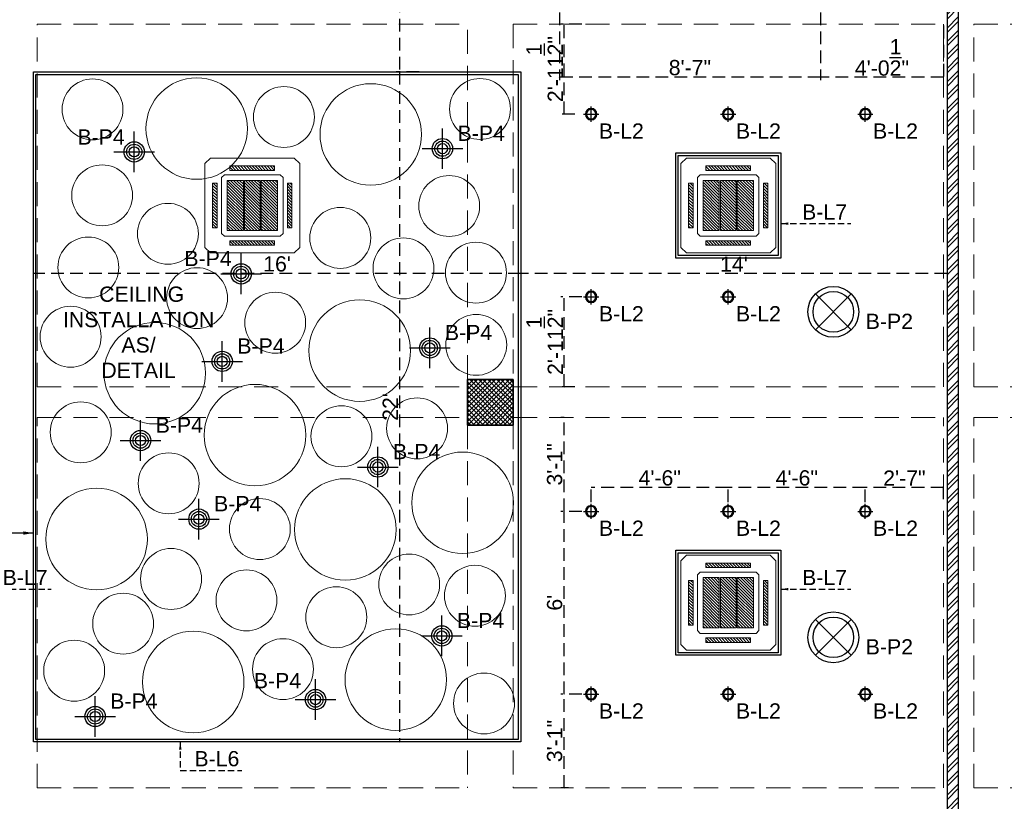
# Model space of a CAD drawing. Header units: inches. Extents: x 105152 to 158499, y 12149 to 30915.
# Tile 75 of 256: x 124861 to 125248, y 17566 to 17874. Entities that reach past the tile are written whole.
import ezdxf

# ---------------------------------------------------------------- set-up
doc = ezdxf.new("R2010")
doc.units = ezdxf.units.IN
doc.header["$MEASUREMENT"] = 0
doc.header["$PDMODE"] = 34
doc.linetypes.add('HIDDEN', pattern=[0.375, 0.25, -0.125])
for name, color, linetype, lineweight in [('-AC-EQUEPMENT', 1, 'Continuous', 20), ('PD_COLUMN', 2, 'Continuous', 60), ('PD_FURNITURE_FIX', 20, 'Continuous', 18), ('PD_HATCH', 45, 'Continuous', 9)]:
    doc.layers.add(name, color=color, linetype=linetype, lineweight=lineweight)
doc.layers.add('15w led', color=7, linetype='Continuous', true_color=0xe600e6)
for name, color, linetype in [('PD_025_TEXT', 61, 'Continuous'), ('PD_DIMENSION', 101, 'Continuous'), ('PD_LIGHTING', 23, 'Continuous')]:
    doc.layers.add(name, color=color, linetype=linetype)
doc.layers.add('PD_BASE', color=8, linetype='Continuous', transparency=0.5)
doc.styles.get("Standard").update_dxf_attribs({"font": 'arial.ttf', "height": 6})
doc.styles.add('style1', font='arial.ttf', dxfattribs={"height": 500})
doc.dimstyles.new('Copy of MONTY-1', dxfattribs={"dimtxt": 6, "dimasz": 6, "dimexe": 1.625, "dimexo": 9.125, "dimgap": 0.09, "dimtad": 0, "dimdec": 1, "dimzin": 0, "dimdsep": 46, "dimlunit": 4, "dimtxsty": 'Standard', "dimblk": 'OBLIQUE', "dimcen": 1.125, "dimadec": 0, "dimazin": 0, "dimtfac": 1, "dimtdec": 1, "dimtofl": 0, "dimtmove": 0, "dimatfit": 3, "dimfxl": 7, "dimfxlon": 1, "dimtolj": 1, "dimtzin": 0, "dimlwe": 15, "dimarcsym": 1})
doc.dimstyles.new('ISO-10', dxfattribs={"dimtxt": 6, "dimasz": 0.5, "dimexe": 1.25, "dimexo": 0.625, "dimtad": 1, "dimtoh": 1, "dimdec": 1, "dimlunit": 4, "dimtxsty": 'Standard', "dimblk": 'ARCHTICK', "dimcen": 2.5, "dimclrt": 3, "dimadec": 0, "dimazin": 0, "dimtfac": 1, "dimtdec": 1, "dimtmove": 1, "dimatfit": 3, "dimfxl": 1, "dimarcsym": 0})

# ---------------------------------------------------------------- blocks, each defined once
blk = doc.blocks.new('columns2')
at = {"layer": 'PD_HATCH', "lineweight": 5}
h = blk.add_hatch(dxfattribs=at)
h.set_pattern_fill('ANSI37', color=173, scale=20)
h.paths.add_polyline_path([(387, -250), (387, -268), (369, -268), (369, -250)])
h.paths.add_polyline_path([(18, 0), (18, -15), (0, -15), (0, 0)])
h.paths.add_polyline_path([(18, -828), (18, -813), (0, -813), (0, -828)])
h.paths.add_polyline_path([(201, -870), (186, -870), (186, -888), (201, -888)])
h.paths.add_polyline_path([(570, -870), (555, -870), (555, -888), (570, -888)])
h.paths.add_polyline_path([(754.5, -870), (739.5, -870), (739.5, -888), (754.5, -888)])
h.paths.add_polyline_path([(934.5, -870), (919.5, -870), (919.5, -888), (934.5, -888)])
h.paths.add_polyline_path([(385.5, -870), (370.5, -870), (370.5, -888), (385.5, -888)])
h.paths.add_polyline_path([(201, 42), (186, 42), (186, 60), (201, 60)])
h.paths.add_polyline_path([(387, -578), (387, -560), (369, -560), (369, -578)])
h.paths.add_polyline_path([(1116, -731.5), (1116, -716.5), (1098, -716.5), (1098, -731.5)])
h.paths.add_polyline_path([(1116, -111.5), (1116, -96.5), (1098, -96.5), (1098, -111.5)])
h.paths.add_polyline_path([(1116, -561.5), (1116, -576.5), (1098, -576.5), (1098, -561.5)])
h.paths.add_polyline_path([(1116, -251.5), (1116, -266.5), (1098, -266.5), (1098, -251.5)])
h.paths.add_polyline_path([(0, -731.5), (0, -716.5), (18, -716.5), (18, -731.5)])
h.paths.add_polyline_path([(0, -111.5), (0, -96.5), (18, -96.5), (18, -111.5)])
h.paths.add_polyline_path([(0, -406.5), (0, -421.5), (18, -421.5), (18, -406.5)])
h.paths.add_polyline_path([(0, -561.5), (0, -576.5), (18, -576.5), (18, -561.5)])
h.paths.add_polyline_path([(0, -251.5), (0, -266.5), (18, -266.5), (18, -251.5)])
h.paths.add_polyline_path([(993, -111.5), (993, -99.5), (984, -99.5), (984, -111.5)])
h.paths.add_polyline_path([(993, -189.5), (993, -201.5), (984, -201.5), (984, -189.5)])
h.paths.add_polyline_path([(903, -111.5), (903, -99.5), (912, -99.5), (912, -111.5)])
h.paths.add_polyline_path([(903, -189.5), (903, -201.5), (912, -201.5), (912, -189.5)])
h.paths.add_polyline_path([(75, -870), (60, -870), (60, -888), (75, -888)])
h.paths.add_polyline_path([(1116, -870), (1101, -870), (1101, -888), (1116, -888)])
h.paths.add_polyline_path([(75, 42), (60, 42), (60, 60), (75, 60)])
h.paths.add_polyline_path([(570, 42), (555, 42), (555, 60), (570, 60)])
h.paths.add_polyline_path([(754.5, 42), (739.5, 42), (739.5, 60), (754.5, 60)])
h.paths.add_polyline_path([(934.5, 42), (919.5, 42), (919.5, 60), (934.5, 60)])
h.paths.add_polyline_path([(385.5, 42), (370.5, 42), (370.5, 60), (385.5, 60)])
h.paths.add_polyline_path([(1116, 42), (1101, 42), (1101, 60), (1116, 60)])
h.paths.add_polyline_path([(738, -250), (738, -268), (756, -268), (756, -250)])
h.paths.add_polyline_path([(756, -578), (756, -560), (738, -560), (738, -578)])
at = {"layer": 'PD_COLUMN', "color": 173, "lineweight": 5}
blk.add_lwpolyline([(387, -578), (387, -560), (369, -560), (369, -578)], close=True, dxfattribs=at)
at = {"layer": 'PD_HATCH', "color": 173, "linetype": 'HIDDEN', "lineweight": 5, "ltscale": 38}
for p, q in [((199.5, -563), (199.5, -420)), ((199.5, -420), (369, -420)), ((369, -560), (369, -420)), ((387, -420), (556.5, -420)), ((387, -420), (387, -560)), ((556.5, -563), (556.5, -420)), ((568.5, -563), (568.5, -420)), ((568.5, -420), (738, -420)), ((199.5, -563), (369, -563)), ((387, -563), (556.5, -563)), ((568.5, -563), (738, -563)), ((199.5, -721), (199.5, -575)), ((199.5, -575), (369, -575)), ((387, -575), (556.5, -575)), ((556.5, -721), (556.5, -575)), ((568.5, -721), (568.5, -575)), ((568.5, -575), (738, -575)), ((369, -578), (369, -721)), ((387, -578), (387, -721)), ((199.5, -721), (369, -721)), ((387, -721), (556.5, -721)), ((568.5, -721), (738, -721))]:
    blk.add_line(p, q, dxfattribs=at)
blk = doc.blocks.new('dgdg')
h = blk.add_hatch()
h.set_pattern_fill('ANSI31', color=256, scale=150)
h.paths.add_polyline_path([(-20, -226), (-60, -226), (-60, -626), (-20, -626)])
h.paths.add_polyline_path([(-175, -71), (-575, -71), (-575, -111), (-175, -111)])
h.paths.add_polyline_path([(-690, -226), (-730, -226), (-730, -626), (-690, -626)])
h.paths.add_polyline_path([(-175, -741), (-575, -741), (-575, -781), (-175, -781)])
h = blk.add_hatch()
h.set_pattern_fill('ANSI31', color=256, scale=150)
h.set_pattern_definition([(45, (17390.127, 13433.387), (-13.258252, 13.258252), [])])
h.paths.add_polyline_path([(-455, -651), (-600, -651), (-600, -201), (-455, -201)])
h.paths.add_polyline_path([(-295, -201), (-150, -201), (-150, -651), (-295, -651)])
h.paths.add_polyline_path([(-305, -651), (-445, -651), (-445, -201), (-305, -201)])
for points in [[(-750, -1), (0, -1), (50, -51), (50, -801), (0, -851), (-750, -851), (-800, -801), (-800, -51)], [(-575, -71), (-175, -71), (-175, -111), (-575, -111)], [(-625, -151), (-125, -151), (-100, -176), (-100, -676), (-125, -701), (-625, -701), (-650, -676), (-650, -176)], [(-690, -626), (-690, -226), (-730, -226), (-730, -626)], [(-60, -626), (-60, -226), (-20, -226), (-20, -626)], [(-575, -781), (-175, -781), (-175, -741), (-575, -741)]]:
    blk.add_lwpolyline(points, close=True)
for points in [[(-455, -651), (-600, -651), (-600, -201), (-455, -201), (-455, -651)], [(-305, -651), (-445, -651), (-445, -201), (-305, -201), (-305, -651)], [(-295, -201), (-150, -201), (-150, -651), (-295, -651), (-295, -201)]]:
    blk.add_lwpolyline(points)
blk = doc.blocks.new('ight 18w')
at = {"lineweight": 25}
for p, q in [((6, 0), (-6, 0)), ((0, 6), (0, -6))]:
    blk.add_line(p, q, dxfattribs=at)
for radius in [4.5, 3.75]:
    blk.add_circle((0, 0), radius, dxfattribs=at)
blk = doc.blocks.new('LGIHT46E')
for p, q in [((7.07, 7.07), (-7.07, -7.07)), ((-7.07, 7.07), (7.07, -7.07))]:
    blk.add_line(p, q)
for radius in [10, 8]:
    blk.add_circle((0, 0), radius)
blk = doc.blocks.new('PENDATJT3')
for p, q in [((0, -8), (0, 8)), ((-8, 0), (8, 0))]:
    blk.add_line(p, q)
for radius in [4, 3, 2]:
    blk.add_circle((0, 0), radius)
blk = doc.blocks.new('_ArchTick')
at = {"color": 0, "linetype": 'ByBlock', "const_width": 0.15}
blk.add_lwpolyline([(-0.5, -0.5), (0.5, 0.5)], dxfattribs=at)
blk = doc.blocks.new('*D229')
at = {"layer": 'Defpoints', "color": 0, "ltscale": 20, "transparency": 16777216}
for p in [(125075.05, 17608.43), (125082.74, 17608.43), (125077.43, 17571.43)]:
    blk.add_point(p, dxfattribs=at)
at = {"layer": 'PD_DIMENSION', "color": 0, "linetype": 'HIDDEN', "lineweight": -2, "ltscale": 20, "transparency": 16777216}
for p, q in [((125082.12, 17608.43), (125073.8, 17608.43)), ((125075.05, 17571.43), (125075.05, 17608.43)), ((125076.8, 17571.43), (125073.8, 17571.43))]:
    blk.add_line(p, q, dxfattribs=at)
at = {"layer": 'PD_DIMENSION', "color": 0, "lineweight": -2, "ltscale": 20, "transparency": 16777216, "xscale": 0.5, "yscale": 0.5, "zscale": 0.5}
for p, rotation in [((125075.05, 17608.43), 90), ((125075.05, 17571.43), 270)]:
    blk.add_blockref('_ArchTick', p, dxfattribs=dict(at, rotation=rotation))
at = {"layer": 'PD_DIMENSION', "color": 3, "ltscale": 20, "transparency": 16777216, "insert": (125071.36, 17589.93), "char_height": 6, "attachment_point": 5, "rotation": 90}
blk.add_mtext('3\'-1"', dxfattribs=at)
blk = doc.blocks.new('*D230')
at = {"layer": 'Defpoints', "color": 0, "ltscale": 20, "transparency": 16777216}
for p in [(125075.05, 17680.43), (125082.74, 17680.43), (125082.74, 17608.43)]:
    blk.add_point(p, dxfattribs=at)
at = {"layer": 'PD_DIMENSION', "color": 0, "linetype": 'HIDDEN', "lineweight": -2, "ltscale": 20, "transparency": 16777216}
for p, q in [((125082.12, 17680.43), (125073.8, 17680.43)), ((125075.05, 17608.43), (125075.05, 17680.43)), ((125082.12, 17608.43), (125073.8, 17608.43))]:
    blk.add_line(p, q, dxfattribs=at)
at = {"layer": 'PD_DIMENSION', "color": 0, "lineweight": -2, "ltscale": 20, "transparency": 16777216, "xscale": 0.5, "yscale": 0.5, "zscale": 0.5}
for p, rotation in [((125075.05, 17680.43), 90), ((125075.05, 17608.43), 270)]:
    blk.add_blockref('_ArchTick', p, dxfattribs=dict(at, rotation=rotation))
at = {"layer": 'PD_DIMENSION', "color": 3, "ltscale": 20, "transparency": 16777216, "insert": (125071.36, 17644.43), "char_height": 6, "attachment_point": 5, "rotation": 90}
blk.add_mtext("6'", dxfattribs=at)
blk = doc.blocks.new('*D231')
at = {"layer": 'Defpoints', "color": 0, "ltscale": 20, "transparency": 16777216}
for p in [(125075.05, 17717.43), (125075.05, 17717.43), (125082.74, 17680.43)]:
    blk.add_point(p, dxfattribs=at)
at = {"layer": 'PD_DIMENSION', "color": 0, "linetype": 'HIDDEN', "lineweight": -2, "ltscale": 20, "transparency": 16777216}
for p, q in [((125075.05, 17717.43), (125073.8, 17717.43)), ((125075.05, 17680.43), (125075.05, 17717.43)), ((125082.12, 17680.43), (125073.8, 17680.43))]:
    blk.add_line(p, q, dxfattribs=at)
at = {"layer": 'PD_DIMENSION', "color": 0, "lineweight": -2, "ltscale": 20, "transparency": 16777216, "xscale": 0.5, "yscale": 0.5, "zscale": 0.5}
for p, rotation in [((125075.05, 17717.43), 90), ((125075.05, 17680.43), 270)]:
    blk.add_blockref('_ArchTick', p, dxfattribs=dict(at, rotation=rotation))
at = {"layer": 'PD_DIMENSION', "color": 3, "ltscale": 20, "transparency": 16777216, "insert": (125071.36, 17698.93), "char_height": 6, "attachment_point": 5, "rotation": 90}
blk.add_mtext('3\'-1"', dxfattribs=at)
blk = doc.blocks.new('*D232')
at = {"layer": 'Defpoints', "color": 0, "ltscale": 20, "transparency": 16777216}
for p in [(125193.74, 17689.89), (125224.49, 17684.63), (125193.74, 17683.43)]:
    blk.add_point(p, dxfattribs=at)
at = {"layer": 'PD_DIMENSION', "color": 0, "linetype": 'HIDDEN', "lineweight": -2, "ltscale": 20, "transparency": 16777216}
for p, q in [((125193.74, 17684.05), (125193.74, 17691.14)), ((125224.49, 17689.89), (125193.74, 17689.89)), ((125224.49, 17685.25), (125224.49, 17691.14))]:
    blk.add_line(p, q, dxfattribs=at)
at = {"layer": 'PD_DIMENSION', "color": 0, "lineweight": -2, "ltscale": 20, "transparency": 16777216, "xscale": 0.5, "yscale": 0.5, "zscale": 0.5, "rotation": 180}
blk.add_blockref('_ArchTick', (125193.74, 17689.89), dxfattribs=at)
at = {"layer": 'PD_DIMENSION', "color": 0, "lineweight": -2, "ltscale": 20, "transparency": 16777216, "xscale": 0.5, "yscale": 0.5, "zscale": 0.5}
blk.add_blockref('_ArchTick', (125224.49, 17689.89), dxfattribs=at)
at = {"layer": 'PD_DIMENSION', "color": 3, "ltscale": 20, "transparency": 16777216, "insert": (125209.12, 17693.53), "char_height": 6, "attachment_point": 5}
blk.add_mtext('2\'-7"', dxfattribs=at)
blk = doc.blocks.new('*D233')
at = {"layer": 'Defpoints', "color": 0, "ltscale": 20, "transparency": 16777216}
for p in [(125139.74, 17689.89), (125139.74, 17683.43), (125193.74, 17683.43)]:
    blk.add_point(p, dxfattribs=at)
at = {"layer": 'PD_DIMENSION', "color": 0, "linetype": 'HIDDEN', "lineweight": -2, "ltscale": 20, "transparency": 16777216}
for p, q in [((125139.74, 17684.05), (125139.74, 17691.14)), ((125193.74, 17689.89), (125139.74, 17689.89)), ((125193.74, 17684.05), (125193.74, 17691.14))]:
    blk.add_line(p, q, dxfattribs=at)
at = {"layer": 'PD_DIMENSION', "color": 0, "lineweight": -2, "ltscale": 20, "transparency": 16777216, "xscale": 0.5, "yscale": 0.5, "zscale": 0.5, "rotation": 180}
blk.add_blockref('_ArchTick', (125139.74, 17689.89), dxfattribs=at)
at = {"layer": 'PD_DIMENSION', "color": 0, "lineweight": -2, "ltscale": 20, "transparency": 16777216, "xscale": 0.5, "yscale": 0.5, "zscale": 0.5}
blk.add_blockref('_ArchTick', (125193.74, 17689.89), dxfattribs=at)
at = {"layer": 'PD_DIMENSION', "color": 3, "ltscale": 20, "transparency": 16777216, "insert": (125166.74, 17693.58), "char_height": 6, "attachment_point": 5}
blk.add_mtext('4\'-6"', dxfattribs=at)
blk = doc.blocks.new('*D234')
at = {"layer": 'Defpoints', "color": 0, "ltscale": 20, "transparency": 16777216}
for p in [(125085.74, 17689.89), (125085.74, 17683.43), (125139.74, 17683.43)]:
    blk.add_point(p, dxfattribs=at)
at = {"layer": 'PD_DIMENSION', "color": 0, "linetype": 'HIDDEN', "lineweight": -2, "ltscale": 20, "transparency": 16777216}
for p, q in [((125085.74, 17684.05), (125085.74, 17691.14)), ((125139.74, 17689.89), (125085.74, 17689.89)), ((125139.74, 17684.05), (125139.74, 17691.14))]:
    blk.add_line(p, q, dxfattribs=at)
at = {"layer": 'PD_DIMENSION', "color": 0, "lineweight": -2, "ltscale": 20, "transparency": 16777216, "xscale": 0.5, "yscale": 0.5, "zscale": 0.5, "rotation": 180}
blk.add_blockref('_ArchTick', (125085.74, 17689.89), dxfattribs=at)
at = {"layer": 'PD_DIMENSION', "color": 0, "lineweight": -2, "ltscale": 20, "transparency": 16777216, "xscale": 0.5, "yscale": 0.5, "zscale": 0.5}
blk.add_blockref('_ArchTick', (125139.74, 17689.89), dxfattribs=at)
at = {"layer": 'PD_DIMENSION', "color": 3, "ltscale": 20, "transparency": 16777216, "insert": (125112.74, 17693.58), "char_height": 6, "attachment_point": 5}
blk.add_mtext('4\'-6"', dxfattribs=at)
blk = doc.blocks.new('*D235')
at = {"layer": 'Defpoints', "color": 0, "ltscale": 20, "transparency": 16777216}
for p in [(125075.05, 17764.93), (125082.74, 17764.93), (125079.99, 17729.43)]:
    blk.add_point(p, dxfattribs=at)
at = {"layer": 'PD_DIMENSION', "color": 0, "linetype": 'HIDDEN', "lineweight": -2, "ltscale": 20, "transparency": 16777216}
for p, q in [((125082.12, 17764.93), (125073.8, 17764.93)), ((125075.05, 17729.43), (125075.05, 17764.93)), ((125079.36, 17729.43), (125073.8, 17729.43))]:
    blk.add_line(p, q, dxfattribs=at)
at = {"layer": 'PD_DIMENSION', "color": 0, "lineweight": -2, "ltscale": 20, "transparency": 16777216, "xscale": 0.5, "yscale": 0.5, "zscale": 0.5}
for p, rotation in [((125075.05, 17764.93), 90), ((125075.05, 17729.43), 270)]:
    blk.add_blockref('_ArchTick', p, dxfattribs=dict(at, rotation=rotation))
at = {"layer": 'PD_DIMENSION', "color": 3, "ltscale": 20, "transparency": 16777216, "insert": (125067.4, 17747.18), "char_height": 6, "attachment_point": 5, "rotation": 90}
blk.add_mtext('2\'-11{\\H1.000000x;\\S1/2;}"', dxfattribs=at)
blk = doc.blocks.new('*D236')
at = {"layer": 'Defpoints', "color": 0, "ltscale": 20, "transparency": 16777216}
for p in [(125075.05, 17872.43), (125082.74, 17872.43), (125079.99, 17836.93)]:
    blk.add_point(p, dxfattribs=at)
at = {"layer": 'PD_DIMENSION', "color": 0, "linetype": 'HIDDEN', "lineweight": -2, "ltscale": 20, "transparency": 16777216}
for p, q in [((125082.12, 17872.43), (125073.8, 17872.43)), ((125075.05, 17836.93), (125075.05, 17872.43)), ((125079.36, 17836.93), (125073.8, 17836.93))]:
    blk.add_line(p, q, dxfattribs=at)
at = {"layer": 'PD_DIMENSION', "color": 0, "lineweight": -2, "ltscale": 20, "transparency": 16777216, "xscale": 0.5, "yscale": 0.5, "zscale": 0.5}
for p, rotation in [((125075.05, 17872.43), 90), ((125075.05, 17836.93), 270)]:
    blk.add_blockref('_ArchTick', p, dxfattribs=dict(at, rotation=rotation))
at = {"layer": 'PD_DIMENSION', "color": 3, "ltscale": 20, "transparency": 16777216, "insert": (125067.4, 17854.68), "char_height": 6, "attachment_point": 5, "rotation": 90}
blk.add_mtext('2\'-11{\\H1.000000x;\\S1/2;}"', dxfattribs=at)
blk = doc.blocks.new('*D240')
at = {"layer": 'Defpoints', "color": 0, "ltscale": 20, "transparency": 16777216}
for p in [(125176.06, 17886.02), (125224.49, 17872.43), (125176.06, 17851.56)]:
    blk.add_point(p, dxfattribs=at)
at = {"layer": 'PD_DIMENSION', "color": 0, "linetype": 'HIDDEN', "lineweight": -2, "ltscale": 20, "transparency": 16777216}
for p, q in [((125176.06, 17876.96), (125176.06, 17850.31)), ((125224.49, 17871.8), (125224.49, 17850.31)), ((125224.49, 17851.56), (125176.06, 17851.56))]:
    blk.add_line(p, q, dxfattribs=at)
at = {"layer": 'PD_DIMENSION', "color": 0, "lineweight": -2, "ltscale": 20, "transparency": 16777216, "xscale": 0.5, "yscale": 0.5, "zscale": 0.5, "rotation": 180}
blk.add_blockref('_ArchTick', (125176.06, 17851.56), dxfattribs=at)
at = {"layer": 'PD_DIMENSION', "color": 0, "lineweight": -2, "ltscale": 20, "transparency": 16777216, "xscale": 0.5, "yscale": 0.5, "zscale": 0.5}
blk.add_blockref('_ArchTick', (125224.49, 17851.56), dxfattribs=at)
at = {"layer": 'PD_DIMENSION', "color": 3, "ltscale": 20, "transparency": 16777216, "insert": (125200.28, 17859.26), "char_height": 6, "attachment_point": 5}
blk.add_mtext('4\'-0{\\H1.000000x;\\S1/2;}"', dxfattribs=at)
blk = doc.blocks.new('*D241')
at = {"layer": 'Defpoints', "color": 0, "ltscale": 20, "transparency": 16777216}
for p in [(125073.22, 17886.02), (125176.06, 17886.02), (125073.22, 17851.56)]:
    blk.add_point(p, dxfattribs=at)
at = {"layer": 'PD_DIMENSION', "color": 0, "linetype": 'HIDDEN', "lineweight": -2, "ltscale": 20, "transparency": 16777216}
for p, q in [((125073.22, 17876.96), (125073.22, 17850.31)), ((125176.06, 17876.96), (125176.06, 17850.31)), ((125176.06, 17851.56), (125073.22, 17851.56))]:
    blk.add_line(p, q, dxfattribs=at)
at = {"layer": 'PD_DIMENSION', "color": 0, "lineweight": -2, "ltscale": 20, "transparency": 16777216, "xscale": 0.5, "yscale": 0.5, "zscale": 0.5, "rotation": 180}
blk.add_blockref('_ArchTick', (125073.22, 17851.56), dxfattribs=at)
at = {"layer": 'PD_DIMENSION', "color": 0, "lineweight": -2, "ltscale": 20, "transparency": 16777216, "xscale": 0.5, "yscale": 0.5, "zscale": 0.5}
blk.add_blockref('_ArchTick', (125176.06, 17851.56), dxfattribs=at)
at = {"layer": 'PD_DIMENSION', "color": 3, "ltscale": 20, "transparency": 16777216, "insert": (125124.64, 17855.24), "char_height": 6, "attachment_point": 5}
blk.add_mtext('8\'-7"', dxfattribs=at)
blk = doc.blocks.new('*D247')
at = {"layer": 'Defpoints', "color": 0, "ltscale": 20, "transparency": 16777216}
for p in [(125057.99, 17780.67), (125225.99, 17780.67), (125057.99, 17774.2)]:
    blk.add_point(p, dxfattribs=at)
at = {"layer": 'PD_DIMENSION', "color": 0, "linetype": 'HIDDEN', "lineweight": -2, "ltscale": 20, "transparency": 16777216}
for p, q in [((125057.99, 17780.04), (125057.99, 17772.95)), ((125225.99, 17780.04), (125225.99, 17772.95)), ((125225.99, 17774.2), (125057.99, 17774.2))]:
    blk.add_line(p, q, dxfattribs=at)
at = {"layer": 'PD_DIMENSION', "color": 0, "lineweight": -2, "ltscale": 20, "transparency": 16777216, "xscale": 0.5, "yscale": 0.5, "zscale": 0.5, "rotation": 180}
blk.add_blockref('_ArchTick', (125057.99, 17774.2), dxfattribs=at)
at = {"layer": 'PD_DIMENSION', "color": 0, "lineweight": -2, "ltscale": 20, "transparency": 16777216, "xscale": 0.5, "yscale": 0.5, "zscale": 0.5}
blk.add_blockref('_ArchTick', (125225.99, 17774.2), dxfattribs=at)
at = {"layer": 'PD_DIMENSION', "color": 3, "ltscale": 20, "transparency": 16777216, "insert": (125141.99, 17777.84), "char_height": 6, "attachment_point": 5}
blk.add_mtext("14'", dxfattribs=at)
blk = doc.blocks.new('*D248')
at = {"layer": 'Defpoints', "color": 0, "ltscale": 20, "transparency": 16777216}
for p in [(125057.99, 17780.67), (124865.99, 17774.2), (124865.99, 17774.2)]:
    blk.add_point(p, dxfattribs=at)
at = {"layer": 'PD_DIMENSION', "color": 0, "linetype": 'HIDDEN', "lineweight": -2, "ltscale": 20, "transparency": 16777216}
for p, q in [((125057.99, 17780.04), (125057.99, 17772.95)), ((124865.99, 17774.2), (124865.99, 17775.45)), ((125057.99, 17774.2), (124865.99, 17774.2))]:
    blk.add_line(p, q, dxfattribs=at)
at = {"layer": 'PD_DIMENSION', "color": 0, "lineweight": -2, "ltscale": 20, "transparency": 16777216, "xscale": 0.5, "yscale": 0.5, "zscale": 0.5, "rotation": 180}
blk.add_blockref('_ArchTick', (124865.99, 17774.2), dxfattribs=at)
at = {"layer": 'PD_DIMENSION', "color": 0, "lineweight": -2, "ltscale": 20, "transparency": 16777216, "xscale": 0.5, "yscale": 0.5, "zscale": 0.5}
blk.add_blockref('_ArchTick', (125057.99, 17774.2), dxfattribs=at)
at = {"layer": 'PD_DIMENSION', "color": 3, "ltscale": 20, "transparency": 16777216, "insert": (124961.99, 17777.89), "char_height": 6, "attachment_point": 5}
blk.add_mtext("16'", dxfattribs=at)
blk = doc.blocks.new('*D249')
at = {"layer": 'Defpoints', "color": 0, "ltscale": 20, "transparency": 16777216}
for p in [(125036.99, 17949.55), (125010.21, 17853.55), (125018.58, 17853.55)]:
    blk.add_point(p, dxfattribs=at)
at = {"layer": 'PD_DIMENSION', "color": 0, "linetype": 'HIDDEN', "lineweight": -2, "ltscale": 20, "transparency": 16777216}
for p, q in [((125035.61, 17949.55), (125008.96, 17949.55)), ((125010.21, 17949.55), (125010.21, 17853.55)), ((125017.96, 17853.55), (125008.96, 17853.55))]:
    blk.add_line(p, q, dxfattribs=at)
at = {"layer": 'PD_DIMENSION', "color": 0, "lineweight": -2, "ltscale": 20, "transparency": 16777216, "xscale": 0.5, "yscale": 0.5, "zscale": 0.5}
for p, rotation in [((125010.21, 17949.55), 90), ((125010.21, 17853.55), 270)]:
    blk.add_blockref('_ArchTick', p, dxfattribs=dict(at, rotation=rotation))
at = {"layer": 'PD_DIMENSION', "color": 3, "ltscale": 20, "transparency": 16777216, "insert": (125006.53, 17901.55), "char_height": 6, "attachment_point": 5, "rotation": 90}
blk.add_mtext("8'", dxfattribs=at)
blk = doc.blocks.new('*D250')
at = {"layer": 'Defpoints', "color": 0, "ltscale": 20, "transparency": 16777216}
for p in [(125018.58, 17853.55), (125010.21, 17589.55), (125010.21, 17589.55)]:
    blk.add_point(p, dxfattribs=at)
at = {"layer": 'PD_DIMENSION', "color": 0, "linetype": 'HIDDEN', "lineweight": -2, "ltscale": 20, "transparency": 16777216}
for p, q in [((125017.96, 17853.55), (125008.96, 17853.55)), ((125010.21, 17853.55), (125010.21, 17589.55)), ((125010.21, 17589.55), (125008.96, 17589.55))]:
    blk.add_line(p, q, dxfattribs=at)
at = {"layer": 'PD_DIMENSION', "color": 0, "lineweight": -2, "ltscale": 20, "transparency": 16777216, "xscale": 0.5, "yscale": 0.5, "zscale": 0.5}
for p, rotation in [((125010.21, 17853.55), 90), ((125010.21, 17589.55), 270)]:
    blk.add_blockref('_ArchTick', p, dxfattribs=dict(at, rotation=rotation))
at = {"layer": 'PD_DIMENSION', "color": 3, "ltscale": 20, "transparency": 16777216, "insert": (125006.58, 17721.55), "char_height": 6, "attachment_point": 5, "rotation": 90}
blk.add_mtext("22'", dxfattribs=at)
blk = doc.blocks.new('_OBLIQUE')
at = {"color": 0, "linetype": 'ByBlock'}
blk.add_line((-0.5, -0.5), (0.5, 0.5), dxfattribs=at)

msp = doc.modelspace()

# ---------------------------------------------------------------- hatches: boundary and pattern name
at = {"layer": 'PD_BASE'}
h = msp.add_hatch(dxfattribs=at)
h.set_pattern_fill('ANSI32', color=256, scale=10)
h.set_pattern_definition([(45, (-8358.2517, -1236.3267), (-2.65165043, 2.65165043), []), (45, (-8356.484, -1236.3267), (-2.65165043, 2.65165043), [])])
h.paths.add_polyline_path([(125230.49, 17954.55), (125036.99, 17954.55), (125036.99, 17949.55), (125074.94, 17949.55), (125225.99, 17949.55), (125225.99, 17422.43), (125230.49, 17422.43), (125230.49, 17949.55)])
h = msp.add_hatch(dxfattribs=at)
h.set_pattern_fill('ANSI37', color=256, scale=20)
h.set_pattern_definition([(45, (270111.2745, 44121.918), (-1.767766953, 1.767766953), []), (135, (270111.2745, 44121.918), (-1.767766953, -1.767766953), [])])
h.paths.add_polyline_path([(125054.99, 17714.43), (125054.99, 17732.43), (125036.99, 17732.43), (125036.99, 17714.43)])

# ---------------------------------------------------------------- linework, layer by layer
at = {"layer": 'PD_BASE', "lineweight": 30}
msp.add_line((125230.49, 17849.15), (125230.49, 17893.89), dxfattribs=at)
msp.add_lwpolyline([(125225.99, 17949.55), (125225.99, 17422.43), (125230.49, 17422.43), (125230.49, 17949.55)], dxfattribs=at)
at = {"layer": 'PD_BASE'}
for points in [[(125054.99, 17714.43), (125054.99, 17732.43), (125036.99, 17732.43), (125036.99, 17714.43)], [(125036.99, 17732.43), (125054.99, 17732.43), (125054.99, 17714.43), (125036.99, 17714.43)]]:
    msp.add_lwpolyline(points, close=True, dxfattribs=at)
at = {"layer": 'PD_BASE', "color": 251, "true_color": 0x636466}
msp.add_lwpolyline([(125054.99, 17714.43), (125054.99, 17732.43), (125036.99, 17732.43), (125036.99, 17714.43)], close=True, dxfattribs=at)
at = {"layer": 'PD_FURNITURE_FIX'}
for centre, radius in [((124889.3, 17838.8), 12), ((124930.35, 17831.25), 20), ((125041.94, 17838.95), 12), ((124964.69, 17835.8), 12), ((124998.91, 17828.94), 20), ((124893.09, 17804.93), 12), ((125029.8, 17800.74), 12), ((124918.99, 17789.79), 12), ((124986.9, 17788.17), 12), ((124887.64, 17776.52), 12), ((125011.79, 17776.16), 12), ((125040.34, 17774.46), 12), ((124930.49, 17764.44), 12), ((124961.26, 17754.75), 12), ((124994.56, 17743.77), 20), ((124880.66, 17749.23), 12), ((125040.45, 17746.02), 12), ((124913.83, 17734.87), 20), ((124953.28, 17710.45), 20), ((124884.65, 17711.57), 12), ((125017.17, 17713.12), 12), ((124987.36, 17710), 12), ((124919.3, 17691.46), 12), ((125035.1, 17683.79), 20), ((124988.91, 17673.28), 20), ((124890.89, 17669.52), 20), ((124955.21, 17673.44), 12), ((124920.23, 17653.79), 12), ((125014.04, 17651.62), 12), ((124949.94, 17645.34), 12), ((125039.93, 17647.16), 12), ((124985.32, 17638.71), 12), ((124901.36, 17636.16), 12), ((125008.78, 17614.14), 20), ((124882.06, 17617.64), 12), ((124928.96, 17613.17), 20), ((124964.34, 17618.25), 12), ((125043.54, 17604.73), 12)]:
    msp.add_circle(centre, radius, dxfattribs=at)
at = {"layer": 'PD_LIGHTING'}
for points in [[(125057.99, 17589.55), (124865.99, 17589.55), (124865.99, 17853.55), (125057.99, 17853.55)], [(125056.99, 17590.55), (124866.99, 17590.55), (124866.99, 17852.55), (125056.99, 17852.55)], [(125119.04, 17821.63), (125160.44, 17821.63), (125160.44, 17780.23), (125119.04, 17780.23)], [(125120.04, 17820.63), (125159.44, 17820.63), (125159.44, 17781.23), (125120.04, 17781.23)], [(125119.04, 17665.13), (125160.44, 17665.13), (125160.44, 17623.73), (125119.04, 17623.73)], [(125120.04, 17664.13), (125159.44, 17664.13), (125159.44, 17624.73), (125120.04, 17624.73)]]:
    msp.add_lwpolyline(points, close=True, dxfattribs=at)

# ---------------------------------------------------------------- block references
at = {"layer": '-AC-EQUEPMENT', "color": 251, "true_color": 0x636466, "xscale": -0.04399999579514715, "yscale": 0.04399999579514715, "zscale": 0.04399999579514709}
for p in [(124935.74, 17819.67), (125123.24, 17819.67), (125123.24, 17663.17)]:
    msp.add_blockref('dgdg', p, dxfattribs=at)
at = {"layer": '15w led', "xscale": -0.5, "yscale": 0.5, "zscale": 0.5, "rotation": 90}
for p in [(125085.74, 17836.93), (125139.74, 17836.93), (125193.74, 17836.93), (125085.74, 17764.93), (125139.74, 17764.93), (125085.74, 17680.43), (125139.74, 17680.43), (125193.74, 17680.43), (125085.74, 17608.43), (125139.74, 17608.43), (125193.74, 17608.43)]:
    msp.add_blockref('ight 18w', p, dxfattribs=at)
at = {"layer": 'PD_COLUMN'}
msp.add_blockref('columns2', (124667.99, 18292.43), dxfattribs=at)
at = {"layer": 'PD_LIGHTING'}
for name, p in [('PENDATJT3', (125027.13, 17823.33)), ('PENDATJT3', (124905.73, 17822.07)), ('PENDATJT3', (124947.85, 17773.99)), ('LGIHT46E', (125181.14, 17759.03)), ('PENDATJT3', (125022.15, 17744.81)), ('PENDATJT3', (124940.38, 17739.52)), ('PENDATJT3', (124908.24, 17708.32)), ('PENDATJT3', (125001.73, 17697.9)), ('PENDATJT3', (124931.23, 17677.37)), ('PENDATJT3', (125026.88, 17631.34)), ('LGIHT46E', (125181.14, 17630.78)), ('PENDATJT3', (124977.15, 17606.25)), ('PENDATJT3', (124890.31, 17599.6))]:
    msp.add_blockref(name, p, dxfattribs=at)

# ---------------------------------------------------------------- texts
at = {"layer": 'PD_025_TEXT', "char_height": 6, "width": 31.6583, "attachment_point": 1, "style": 'style1'}
for s, insert in [('\\pxi0.40344,qc;B-P4', (125025.36, 17832.41)), ('\\pxi0.40344,qc;B-L2', (125080.59, 17833.28)), ('\\pxi0.40344,qc;B-L2', (125134.59, 17833.28)), ('\\pxi0.40344,qc;B-L2', (125188.59, 17833.28)), ('\\pxi0.40344,qc;B-P4', (124875.64, 17830.94)), ('\\pxi0.40344,qc;B-L7', (125160.65, 17801.39)), ('\\pxi0.40344,qc;B-P4', (124917.76, 17783.06)), ('\\pxi0.40344,qc;CEILING INSTALLATION AS/ DETAIL', (124891.61, 17769)), ('\\pxi0.40344,qc;B-L2', (125080.59, 17761.28)), ('\\pxi0.40344,qc;B-L2', (125134.59, 17761.28)), ('\\pxi0.40344,qc;B-P2', (125186.18, 17758.3)), ('\\pxi0.40344,qc;B-P4', (125020.38, 17753.89)), ('\\pxi0.40344,qc;B-P4', (124938.61, 17748.59)), ('\\pxi0.40344,qc;B-P4', (124906.46, 17717.4)), ('\\pxi0.40344,qc;B-P4', (124999.95, 17706.97)), ('\\pxi0.40344,qc;B-P4', (124929.46, 17686.45)), ('\\pxi0.40344,qc;B-L2', (125080.59, 17676.78)), ('\\pxi0.40344,qc;B-L2', (125134.59, 17676.78)), ('\\pxi0.40344,qc;B-L2', (125188.59, 17676.78)), ('\\pxi0.40344,qc;B-L7', (124845.7, 17657.37)), ('\\pxi0.40344,qc;B-L7', (125160.65, 17657.37)), ('\\pxi0.40344,qc;B-P4', (125025.11, 17640.42)), ('\\pxi0.40344,qc;B-P2', (125186.18, 17630.05)), ('\\pxi0.40344,qc;B-P4', (124945.12, 17616.71)), ('\\pxi0.40344,qc;B-P4', (124888.54, 17608.68)), ('\\pxi0.40344,qc;B-L2', (125080.59, 17604.78)), ('\\pxi0.40344,qc;B-L2', (125134.59, 17604.78)), ('\\pxi0.40344,qc;B-L2', (125188.59, 17604.78)), ('\\pxi0.40344,qc;B-L6', (124921.26, 17585.98))]:
    msp.add_mtext(s, dxfattribs=dict(at, insert=insert))

# ---------------------------------------------------------------- dimensions: what is measured, and where the dimension line sits
at = {"layer": 'PD_DIMENSION', "ltscale": 20}
for base, p1, p2, picture, middle in [((125010.21, 17853.55), (125036.99, 17949.55), (125018.58, 17853.55), '*D249', (125006.53, 17901.55)), ((125075.05, 17872.43), (125079.99, 17836.93), (125082.74, 17872.43), '*D236', (125067.4, 17854.68)), ((125010.21, 17589.55), (125018.58, 17853.55), (125010.21, 17589.55), '*D250', (125006.58, 17721.55)), ((125075.05, 17764.93), (125079.99, 17729.43), (125082.74, 17764.93), '*D235', (125067.4, 17747.18)), ((125075.05, 17717.43), (125082.74, 17680.43), (125075.05, 17717.43), '*D231', (125071.36, 17698.93)), ((125075.05, 17680.43), (125082.74, 17608.43), (125082.74, 17680.43), '*D230', (125071.36, 17644.43)), ((125075.05, 17608.43), (125077.43, 17571.43), (125082.74, 17608.43), '*D229', (125071.36, 17589.93))]:
    dim = msp.add_linear_dim(base=base, p1=p1, p2=p2, angle=90, dimstyle='ISO-10', override={"dimfxl": 25.4, "dimfxlon": 1, "dimarcsym": 1}, dxfattribs=at)
    dim.commit()
    dim.dimension.update_dxf_attribs({"geometry": picture, "text_midpoint": middle})
for base, p1, p2, picture, middle in [((125073.22, 17851.56), (125176.06, 17886.02), (125073.22, 17886.02), '*D241', (125124.64, 17855.24)), ((125176.06, 17851.56), (125224.49, 17872.43), (125176.06, 17886.02), '*D240', (125200.28, 17859.26)), ((124865.99, 17774.2), (125057.99, 17780.67), (124865.99, 17774.2), '*D248', (124961.99, 17777.89)), ((125057.99, 17774.2), (125225.99, 17780.67), (125057.99, 17780.67), '*D247', (125141.99, 17777.84)), ((125085.74, 17689.89), (125139.74, 17683.43), (125085.74, 17683.43), '*D234', (125112.74, 17693.58)), ((125139.74, 17689.89), (125193.74, 17683.43), (125139.74, 17683.43), '*D233', (125166.74, 17693.58)), ((125193.7415018, 17689.89397611), (125224.4915018, 17684.62863601), (125193.7415018, 17683.42659918), '*D232', (125209.1165018, 17693.53125442))]:
    dim = msp.add_linear_dim(base=base, p1=p1, p2=p2, dimstyle='ISO-10', override={"dimfxl": 25.4, "dimfxlon": 1, "dimarcsym": 1}, dxfattribs=at)
    dim.commit()
    dim.dimension.update_dxf_attribs({"geometry": picture, "text_midpoint": middle})

# ---------------------------------------------------------------- leaders
at = {"layer": 'PD_025_TEXT', "linetype": 'HIDDEN', "ltscale": 10}
for points in [[(125160.44, 17793.79), (125188, 17793.79)], [(124845.49, 17649.76), (124873.05, 17649.76)], [(125160.44, 17649.76), (125188, 17649.76)], [(124923.87, 17589.55), (124923.87, 17578.38), (124948.08, 17578.38)]]:
    msp.add_leader(points, dimstyle='ISO-10', override={"dimasz": 3, "dimtad": 0, "dimfxl": 25.4, "dimfxlon": 1, "dimarcsym": 1}, dxfattribs=at)
at = {"layer": 'PD_025_TEXT'}
msp.add_leader([(124865.99, 17671.88), (124587.29, 17671.88)], dimstyle='Copy of MONTY-1', override={"dimasz": 4, "dimclrd": 256, "dimclrt": 256, "dimfxl": 0.18}, dxfattribs=at)

doc.saveas('drawing.dxf')
